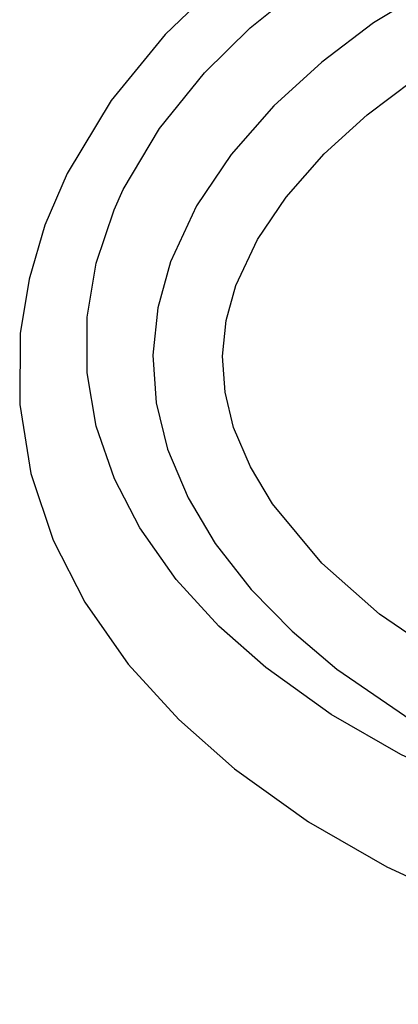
# Model space of a CAD drawing. Header units: millimetres. Extents: x 4904.09 to 4905.21, y 4759.5 to 4761.8.
# Tile 5 of 54: x 4904.7223 to 4904.7548, y 4759.8891 to 4759.9734. Entities that reach past the tile are written whole.
import ezdxf

# ---------------------------------------------------------------- set-up
doc = ezdxf.new("R2010")
doc.units = ezdxf.units.MM
doc.layers.add('SANINDUSA', color=3, linetype='Continuous')

msp = doc.modelspace()

# ---------------------------------------------------------------- linework, layer by layer
at = {"layer": 'SANINDUSA', "flags": 128}
for points in [[(4904.799731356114, 4759.904474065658), (4904.788691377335, 4759.906581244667), (4904.777866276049, 4759.909671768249), (4904.767449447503, 4759.913846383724), (4904.760062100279, 4759.917750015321), (4904.753167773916, 4759.922456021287), (4904.748217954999, 4759.926846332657), (4904.743992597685, 4759.931918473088), (4904.742089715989, 4759.935078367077), (4904.740655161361, 4759.938470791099), (4904.739922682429, 4759.941473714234), (4904.739696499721, 4759.944553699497), (4904.74002157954, 4759.947629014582), (4904.740843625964, 4759.950613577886), (4904.742693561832, 4759.954565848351), (4904.745143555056, 4759.958187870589), (4904.748417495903, 4759.961891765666), (4904.75209498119, 4759.965223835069), (4904.756052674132, 4759.968205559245), (4904.763773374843, 4759.972876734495), (4904.771993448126, 4759.976682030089), (4904.780513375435, 4759.979716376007), (4904.790037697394, 4759.98225991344), (4904.799731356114, 4759.984063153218)], [(4904.760886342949, 4759.978098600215), (4904.752651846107, 4759.973108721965), (4904.748217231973, 4759.969758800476), (4904.744101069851, 4759.966011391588), (4904.740433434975, 4759.961851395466), (4904.737466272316, 4759.957442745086), (4904.735228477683, 4759.952632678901), (4904.73415205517, 4759.948700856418), (4904.733730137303, 4759.944649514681), (4904.734024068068, 4759.940575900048), (4904.734987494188, 4759.93660418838), (4904.736745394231, 4759.93242484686), (4904.739079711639, 4759.928531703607), (4904.742164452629, 4759.924595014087), (4904.74567290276, 4759.921005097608), (4904.749489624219, 4759.91775731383), (4904.756938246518, 4759.912666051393), (4904.764919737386, 4759.908442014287), (4904.773782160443, 4759.904784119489), (4904.782944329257, 4759.901891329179), (4904.792288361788, 4759.899705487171)], [(4904.739320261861, 4759.976493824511), (4904.734790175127, 4759.97212828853), (4904.730143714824, 4759.966462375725), (4904.726375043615, 4759.960222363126), (4904.724472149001, 4759.955778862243), (4904.723115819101, 4759.951169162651), (4904.722358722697, 4759.94650540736), (4904.72230978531, 4759.940416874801), (4904.72326107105, 4759.93450847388), (4904.725177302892, 4759.928795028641), (4904.727885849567, 4759.923497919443), (4904.731607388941, 4759.918198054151), (4904.735943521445, 4759.91343816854), (4904.740722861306, 4759.90922017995), (4904.747069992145, 4759.90469114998), (4904.75379626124, 4759.900833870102), (4904.760779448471, 4759.897594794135), (4904.767897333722, 4759.894920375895), (4904.77689307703, 4759.892279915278), (4904.785946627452, 4759.89034517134), (4904.794967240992, 4759.889052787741)], [(4904.792288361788, 4759.899705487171), (4904.784037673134, 4759.900912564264), (4904.775761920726, 4759.902707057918), (4904.767547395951, 4759.905147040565), (4904.761204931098, 4759.907550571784), (4904.75499275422, 4759.910445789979), (4904.749022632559, 4759.913879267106), (4904.743406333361, 4759.917897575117), (4904.739381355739, 4759.921448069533), (4904.735733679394, 4759.925431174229), (4904.732606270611, 4759.92985316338), (4904.730431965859, 4759.934050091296), (4904.728876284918, 4759.938581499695), (4904.728100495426, 4759.943149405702), (4904.728093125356, 4759.947902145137), (4904.728876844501, 4759.952534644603), (4904.730403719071, 4759.957096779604), (4904.731193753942, 4759.95883794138), (4904.734296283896, 4759.964072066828), (4904.738146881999, 4759.96884248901), (4904.742081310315, 4759.972688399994), (4904.746352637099, 4759.976135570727)]]:
    msp.add_lwpolyline(points, dxfattribs=at)

doc.saveas('drawing.dxf')
